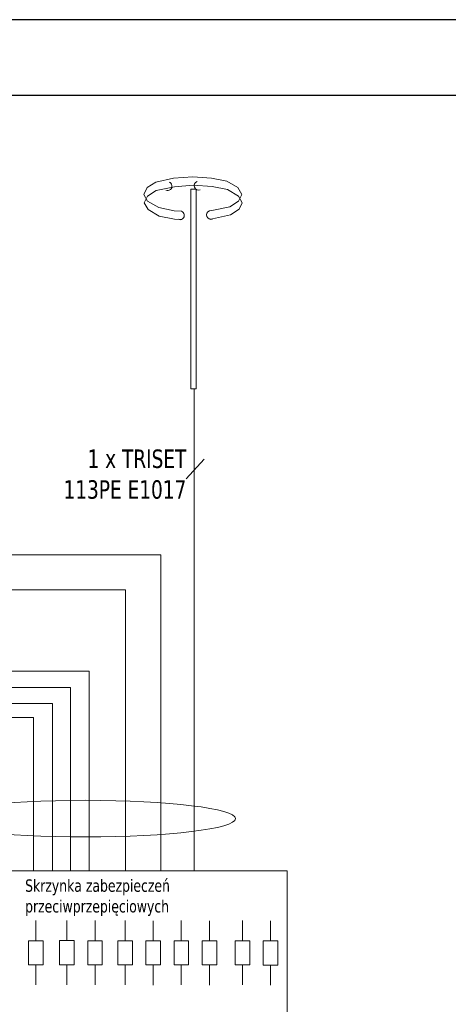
# Model space of a CAD drawing. Header units: millimetres. Extents: x 262469 to 275208, y -32539 to 9411.
# Tile 238 of 256: x 268438 to 268891, y -12922 to -11882. Entities that reach past the tile are written whole.
import ezdxf

# ---------------------------------------------------------------- set-up
doc = ezdxf.new("R2010")
doc.units = ezdxf.units.MM
doc.header["$LTSCALE"] = 100
doc.layers.get('0').update_dxf_attribs({"color": 8})
doc.layers.add('$ IE TABELA', color=7, linetype='Continuous')
doc.layers.add('$ IE_TABELA', color=7, linetype='Continuous')
doc.layers.add('$ IE_TELETECHNIKA', color=5, linetype='Continuous', lineweight=30)
doc.styles.add('TAHOMA', font='tahoma.ttf', dxfattribs={"width": 0.85})

# ---------------------------------------------------------------- blocks, each defined once
blk = doc.blocks.new('5_997')
at = {"color": 7, "linetype": 'Continuous', "lineweight": 0}
for p, q in [((-489.04, 648.68), (-489.04, 694.54)), ((-489.04, 694.54), (-487.82, 694.54)), ((-487.82, 694.54), (-487.82, 648.68)), ((-487.82, 648.68), (-489.04, 648.68))]:
    blk.add_line(p, q, dxfattribs=at)
blk = doc.blocks.new('5_39585')
blk.add_blockref('5_997', (0, 0))
blk = doc.blocks.new('5_999')
at = {"color": 7, "linetype": 'Continuous', "lineweight": 0}
for p, q in [((-489.04, 648.68), (-489.04, 694.54)), ((-489.04, 694.54), (-487.82, 694.54)), ((-487.82, 694.54), (-487.82, 648.68)), ((-487.82, 648.68), (-489.04, 648.68))]:
    blk.add_line(p, q, dxfattribs=at)
blk = doc.blocks.new('5_39586')
blk.add_blockref('5_999', (0, 0))
blk = doc.blocks.new('5_1001')
at = {"color": 7, "linetype": 'Continuous', "lineweight": 0}
for p, q in [((-499.74, 691.42), (-498.87, 689.82)), ((-498.87, 689.82), (-496.35, 688.33)), ((-496.35, 688.33), (-492.77, 687.65)), ((-492.77, 687.65), (-491.22, 687.56))]:
    blk.add_line(p, q, dxfattribs=at)
blk = doc.blocks.new('5_39587')
blk.add_blockref('5_1001', (0, 0))
blk = doc.blocks.new('5_1003')
at = {"color": 7, "linetype": 'Continuous', "lineweight": 0}
for p, q in [((-492.81, 695.08), (-497, 694.2)), ((-488.5, 695.42), (-492.81, 695.08)), ((-484.16, 695.15), (-488.5, 695.42)), ((-480.66, 694.43), (-484.16, 695.15)), ((-498.98, 692.94), (-499.74, 691.42)), ((-497, 694.2), (-498.98, 692.94)), ((-478.1, 692.94), (-480.66, 694.43)), ((-477.23, 691.42), (-478.1, 692.94)), ((-477.95, 689.9), (-477.23, 691.42)), ((-484.77, 687.64), (-484.09, 687.69)), ((-484.09, 687.69), (-479.97, 688.64)), ((-479.97, 688.64), (-477.95, 689.9))]:
    blk.add_line(p, q, dxfattribs=at)
blk = doc.blocks.new('5_39588')
blk.add_blockref('5_1003', (0, 0))
blk = doc.blocks.new('5_1005')
at = {"color": 7, "linetype": 'Continuous', "lineweight": 0}
for p, q in [((-499.86, 693.29), (-498.98, 691.76)), ((-498.98, 691.76), (-496.43, 690.28)), ((-496.43, 690.28), (-492.92, 689.55)), ((-492.92, 689.55), (-491.22, 689.45))]:
    blk.add_line(p, q, dxfattribs=at)
blk = doc.blocks.new('5_39589')
blk.add_blockref('5_1005', (0, 0))
blk = doc.blocks.new('5_1007')
at = {"color": 7, "linetype": 'Continuous', "lineweight": 0}
for p, q in [((-493, 697.02), (-497.11, 696.14)), ((-488.62, 697.36), (-493, 697.02)), ((-484.28, 697.06), (-488.62, 697.36)), ((-480.77, 696.37), (-484.28, 697.06)), ((-499.1, 694.89), (-499.86, 693.29)), ((-497.11, 696.14), (-499.1, 694.89)), ((-478.22, 694.89), (-480.77, 696.37)), ((-477.34, 693.29), (-478.22, 694.89)), ((-478.1, 691.76), (-477.34, 693.29)), ((-484.2, 689.59), (-480.09, 690.5)), ((-480.09, 690.5), (-478.1, 691.76)), ((-484.77, 689.55), (-484.2, 689.59))]:
    blk.add_line(p, q, dxfattribs=at)
blk = doc.blocks.new('5_39590')
blk.add_blockref('5_1007', (0, 0))
blk = doc.blocks.new('a3eee')
at = {"layer": '$ IE TABELA'}
for p, q in [((23930.8, 4176.8), (19730.8, 4176.8)), ((23840.8, 4096.8), (19890.8, 4096.8))]:
    blk.add_line(p, q, dxfattribs=at)

msp = doc.modelspace()

# ---------------------------------------------------------------- linework, layer by layer
at = {"layer": '$ IE_TELETECHNIKA', "color": 0, "linetype": 'Continuous', "lineweight": 5, "ltscale": 4}
for p, q in [((268622.5, -12522.6), (268622.5, -12271.6)), ((268622.5, -12413.3), (268622.5, -12781.1)), ((268226.5, -12447.3), (268587, -12447.3)), ((268587, -12447.3), (268587, -12781.1)), ((268010.5, -12484.3), (268549.9, -12484.3)), ((268549.9, -12484.3), (268549.9, -12781.1)), ((268622.5, -12502.6), (268622.5, -12522.6)), ((268511.5, -12570.3), (267737.5, -12570.3)), ((268511.5, -12570.3), (268511.5, -12781.1)), ((268491.5, -12587.3), (267737.5, -12587.3)), ((268491.5, -12587.3), (268491.5, -12781.1)), ((268472.5, -12604.3), (267737.5, -12604.3)), ((268472.5, -12604.3), (268472.5, -12781.1)), ((268452.5, -12619.3), (267737.5, -12619.3)), ((268452.5, -12619.3), (268452.5, -12781.1)), ((268511.5, -12679.6), (268511.5, -12699.6)), ((268491.5, -12696.6), (268491.5, -12716.6)), ((268472.5, -12713.6), (268472.5, -12733.6)), ((268452.5, -12728.6), (268452.5, -12748.6))]:
    msp.add_line(p, q, dxfattribs=at)
at = {"layer": '$ IE_TELETECHNIKA', "color": 7, "linetype": 'Continuous', "lineweight": 5}
for p, q in [((268613.9, -12366.9), (268632.8, -12346.1)), ((268720.6, -12781.1), (268347.4, -12781.1)), ((268720.6, -12942.5), (268720.6, -12781.1)), ((268454.9, -12833.7), (268454.9, -12855)), ((268487.9, -12833.7), (268487.9, -12854.9)), ((268517.6, -12833.8), (268517.6, -12855)), ((268549.5, -12833.7), (268549.5, -12855)), ((268579.2, -12833.9), (268579.2, -12855.1)), ((268608.8, -12833.7), (268608.8, -12855)), ((268638.5, -12833.9), (268638.5, -12855.1)), ((268673.4, -12833.8), (268673.4, -12855)), ((268703.1, -12833.9), (268703.1, -12855.2)), ((268454.9, -12855), (268447.2, -12855)), ((268447.2, -12855), (268447.2, -12880.5)), ((268454.9, -12855), (268462.7, -12855)), ((268462.7, -12855), (268462.7, -12880.5)), ((268487.9, -12854.9), (268480.2, -12854.9)), ((268480.2, -12854.9), (268480.2, -12880.4)), ((268487.9, -12854.9), (268495.7, -12854.9)), ((268495.7, -12854.9), (268495.7, -12880.4)), ((268517.6, -12855), (268509.9, -12855)), ((268509.9, -12855), (268509.9, -12880.5)), ((268517.6, -12855), (268525.3, -12855)), ((268525.3, -12855), (268525.3, -12880.5)), ((268549.5, -12855), (268541.8, -12855)), ((268541.8, -12855), (268541.8, -12880.5)), ((268549.5, -12855), (268557.2, -12855)), ((268557.2, -12855), (268557.2, -12880.5)), ((268579.2, -12855.1), (268571.4, -12855.1)), ((268571.4, -12855.1), (268571.4, -12880.6)), ((268579.2, -12855.1), (268586.9, -12855.1)), ((268586.9, -12855.1), (268586.9, -12880.6)), ((268608.8, -12855), (268601.1, -12855)), ((268601.1, -12855), (268601.1, -12880.5)), ((268608.8, -12855), (268616.5, -12855)), ((268616.5, -12855), (268616.5, -12880.5)), ((268638.5, -12855.1), (268630.8, -12855.1)), ((268630.8, -12855.1), (268630.8, -12880.6)), ((268638.5, -12855.1), (268646.2, -12855.1)), ((268646.2, -12855.1), (268646.2, -12880.6)), ((268673.4, -12855), (268665.7, -12855)), ((268665.7, -12855), (268665.7, -12880.5)), ((268673.4, -12855), (268681.2, -12855)), ((268681.2, -12855), (268681.2, -12880.5)), ((268703.1, -12855.2), (268695.4, -12855.2)), ((268695.4, -12855.2), (268695.4, -12880.7)), ((268703.1, -12855.2), (268710.9, -12855.2)), ((268710.9, -12855.2), (268710.9, -12880.7)), ((268447.2, -12880.5), (268454.9, -12880.5)), ((268462.7, -12880.5), (268454.9, -12880.5)), ((268454.9, -12880.5), (268454.9, -12901.7)), ((268480.2, -12880.4), (268487.9, -12880.4)), ((268495.7, -12880.4), (268487.9, -12880.4)), ((268487.9, -12880.4), (268487.9, -12901.7)), ((268509.9, -12880.5), (268517.6, -12880.5)), ((268525.3, -12880.5), (268517.6, -12880.5)), ((268517.6, -12880.5), (268517.6, -12901.8)), ((268541.8, -12880.5), (268549.5, -12880.5)), ((268557.2, -12880.5), (268549.5, -12880.5)), ((268549.5, -12880.5), (268549.5, -12901.7)), ((268571.4, -12880.6), (268579.2, -12880.6)), ((268586.9, -12880.6), (268579.2, -12880.6)), ((268579.2, -12880.6), (268579.2, -12901.9)), ((268601.1, -12880.5), (268608.8, -12880.5)), ((268616.5, -12880.5), (268608.8, -12880.5)), ((268608.8, -12880.5), (268608.8, -12901.7)), ((268630.8, -12880.6), (268638.5, -12880.6)), ((268646.2, -12880.6), (268638.5, -12880.6)), ((268638.5, -12880.6), (268638.5, -12901.9)), ((268665.7, -12880.5), (268673.4, -12880.5)), ((268681.2, -12880.5), (268673.4, -12880.5)), ((268673.4, -12880.5), (268673.4, -12901.8)), ((268695.4, -12880.7), (268703.1, -12880.7)), ((268710.9, -12880.7), (268703.1, -12880.7)), ((268703.1, -12880.7), (268703.1, -12901.9))]:
    msp.add_line(p, q, dxfattribs=at)
at = {"layer": '$ IE_TELETECHNIKA', "color": 7, "linetype": 'Continuous', "lineweight": 0}
for centre, radius, start, end in [((268594.4, -12057.6), 4.56, 245.6504, 71.7834), ((268627.1, -12057.2), 4.66, 109.7824, 289.7824), ((268607.4, -12088.5), 4.56, 245.6504, 71.7834), ((268640.1, -12088.1), 4.66, 109.7824, 289.7824)]:
    msp.add_arc(centre, radius, start, end, dxfattribs=at)
msp.add_ellipse((268507.6, -12726), major_axis=(158.5, 0), ratio=0.122033, start_param=-6.283185, end_param=0, dxfattribs=at)

# ---------------------------------------------------------------- block references
at = {"layer": '$ IE_TABELA', "color": 2}
msp.add_blockref('a3eee', (247008.1, -16058.5), dxfattribs=at)
at = {"layer": '$ IE_TELETECHNIKA', "xscale": 4.599999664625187, "yscale": 4.599999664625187, "zscale": 4.599999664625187}
for name in ['5_39590', '5_39588', '5_39589', '5_39585', '5_39586', '5_39587']:
    msp.add_blockref(name, (270868.5, -15255.6), dxfattribs=at)

# ---------------------------------------------------------------- texts
at = {"layer": '$ IE_TELETECHNIKA', "color": 7, "style": 'TAHOMA'}
for s, insert, char_height, attachment_point in [('1 x TRISET\\P113PE E1017', (268614.1, -12335.9), 19.5, 3), ('Skrzynka zabezpieczeń\\Pprzeciwprzepięciowych', (268443.7, -12790.2), 13.104, 1)]:
    msp.add_mtext(s, dxfattribs=dict(at, insert=insert, char_height=char_height, attachment_point=attachment_point))

doc.saveas('drawing.dxf')
